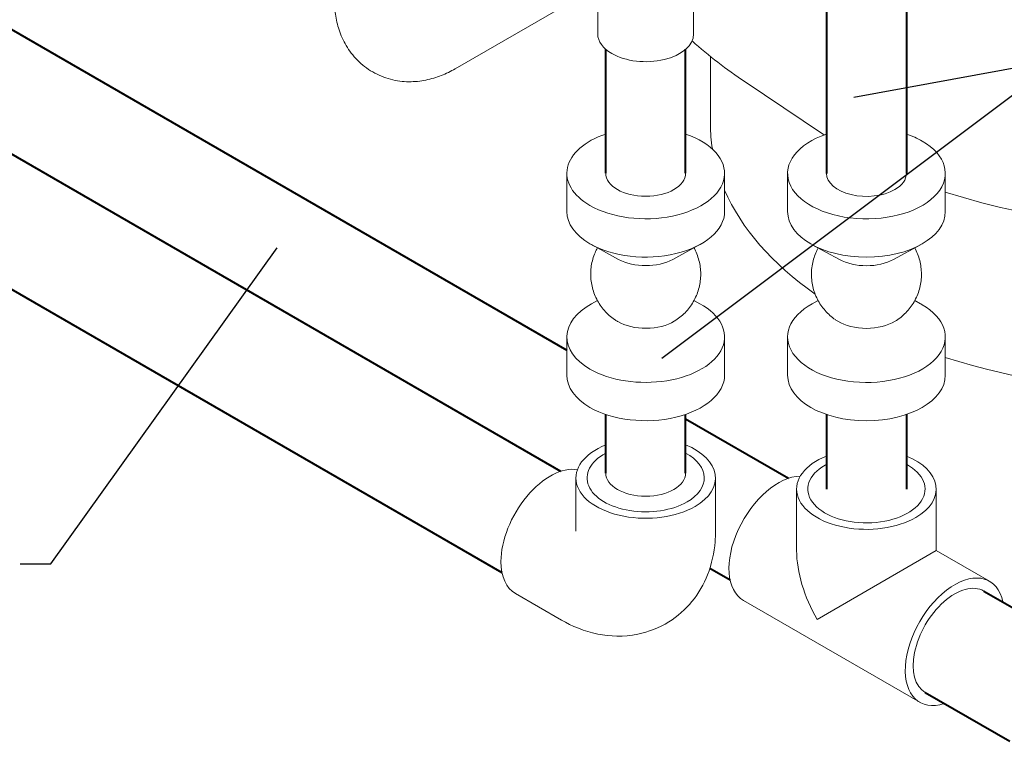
# Model space of a CAD drawing. Extents: x 4114239 to 5838486, y 780458 to 1383318.
# Tile 24 of 231: x 4335631 to 4338436, y 1008542 to 1010597. Entities that reach past the tile are written whole.
import ezdxf

# ---------------------------------------------------------------- set-up
doc = ezdxf.new("R2010")
doc.units = 0
doc.header["$MEASUREMENT"] = 0

msp = doc.modelspace()

# ---------------------------------------------------------------- linework, layer by layer
at = {"linetype": 'Continuous', "lineweight": 40, "extrusion": (5.55112e-17, 0.816497, 0.57735)}
for p, q in [((4337171.8064, 1009310.8369), (4334099.9572, 1011084.3698)), ((4334749.3506, 1011064.6797, 0), (4337189.4259, 1009655.9016, 0)), ((4337004.8655, 1009021.6868, 0), (4333933.0164, 1010795.2198, 0)), ((4337929.0031, 1010722.9203), (4337929.0031, 1010159.5262)), ((4338156.6497, 1010722.9203), (4338156.6497, 1010159.5262, 0)), ((4337300.214, 1010159.7648, 0), (4337300.214, 1010512.8061)), ((4337527.8606, 1010159.7648, 0), (4337527.8606, 1010512.8061, 0)), ((4337300.214, 1009305.8784, 0), (4337300.214, 1009473.0033, 0)), ((4337527.8606, 1009305.8784), (4337527.8606, 1009473.0033, 0)), ((4337527.8606, 1009460.5062, 0), (4337821.1997, 1009291.1468, 0)), ((4337929.0031, 1009472.7647, 0), (4337929.0031, 1009260.3853, 0)), ((4338156.6497, 1009472.7647), (4338156.6497, 1009260.3853, 0)), ((4337596.8881, 1009035.1197, 0), (4337654.2588, 1009001.9967)), ((4338377.4108, 1008970.0182), (4338617.9503, 1008831.1426)), ((4338210.4699, 1008680.8681, 0), (4338451.0094, 1008541.9925, 0))]:
    msp.add_line(p, q, dxfattribs=at)
at = {"color": 0, "linetype": 'Continuous', "lineweight": 0, "extrusion": (5.55112e-17, 0.816497, 0.57735)}
for p, q in [((4337270.0849, 1010687.5773), (4336871.0049, 1010457.1684, 0)), ((4337277.4493, 1010556.3971), (4337277.4493, 1010665.3494, 0)), ((4337550.6253, 1010556.3971), (4337550.6253, 1010665.4425, 0)), ((4337598.6026, 1010297.5367, 0), (4337598.6026, 1010492.337, 0)), ((4337917.3289, 1010272.3594, 0), (4337697.1373, 1010420.1291, 0)), ((4337189.4259, 1010159.7648, 0), (4337189.4259, 1010050.7194)), ((4337638.6486, 1010159.7648, 0), (4337638.6486, 1010050.7194)), ((4337818.215, 1010159.5262, 0), (4337818.215, 1010050.4809)), ((4338267.4377, 1010159.5262, 0), (4338267.4377, 1010050.4809)), ((4337336.8941, 1009914.3784, 0), (4337259.751, 1009956.4751, 0)), ((4337491.1805, 1009914.3784, 0), (4337568.3236, 1009956.4751, 0)), ((4337965.6832, 1009914.1398), (4337888.5401, 1009956.2365)), ((4338119.9696, 1009914.1398), (4338197.1127, 1009956.2365)), ((4337276.4908, 1009797.2231, 0), (4337259.751, 1009788.0882)), ((4337551.5838, 1009797.2231, 0), (4337568.3236, 1009788.0882, 0)), ((4337905.2799, 1009796.9845), (4337888.5401, 1009787.8496, 0)), ((4338180.3729, 1009796.9845, 0), (4338197.1127, 1009787.8496, 0)), ((4337189.4259, 1009693.8438), (4337189.4259, 1009584.7985)), ((4337638.6486, 1009693.8438, 0), (4337638.6486, 1009584.7985, 0)), ((4337818.215, 1009693.6053, 0), (4337818.215, 1009584.56, 0)), ((4338267.4377, 1009693.6053), (4338267.4377, 1009584.56, 0)), ((4337215.2259, 1009291.9712), (4337215.2259, 1009140.7948, 0)), ((4337612.8487, 1009291.9712), (4337612.8487, 1009140.7948)), ((4337844.015, 1009085.2077), (4337844.015, 1009260.3853, 0)), ((4338241.6378, 1009085.2077), (4338241.6378, 1009260.3853, 0)), ((4338241.6378, 1009085.2077, 0), (4337902.2455, 1008889.2594, 0)), ((4338393.3461, 1008997.6189, 0), (4338241.6378, 1009085.2077)), ((4337042.9134, 1008962.9189, 0), (4337173.8361, 1008887.3307)), ((4338194.5346, 1008653.2674, 0), (4337692.3067, 1008943.2288))]:
    msp.add_line(p, q, dxfattribs=at)
msp.add_line((4338595.5649, 1010483.8293), (4338006.4569, 1010375.3523))
at = {"color": 7, "lineweight": 25, "ltscale": 1000}
for points in [[(4338683.073, 1010483.8293), (4338595.5649, 1010483.8293), (4337460.169, 1009632.0897)], [(4335632.0004, 1009047.8702), (4335719.5085, 1009047.8702), (4336364.5018, 1009947.4387)]]:
    msp.add_lwpolyline(points, dxfattribs=at)
at = {"color": 0, "linetype": 'Continuous', "lineweight": 0, "extrusion": (1.13953e-16, 1.66533e-16, -1)}
for start_param, end_param in [(2.35619449, 3.141592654), (0, 2.35619449)]:
    msp.add_ellipse((4337414.0373, 1010556.3971, 0), major_axis=(136.588, 0), ratio=0.577350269, start_param=start_param, end_param=end_param, dxfattribs=at)
at = {"color": 0, "linetype": 'Continuous', "lineweight": 0, "extrusion": (1.38741e-16, 1.11022e-16, -1)}
for centre, major_axis, start_param, end_param in [((4337414.0373, 1010159.7648, 0), (224.6114, 0), 2.35619449, 4.180970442), ((4337414.0373, 1010159.7648, 0), (224.6114, 0), 5.243807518, 8.639379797), ((4337414.0373, 1010050.7194), (224.6114, 0), 2.35619449, 3.141592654), ((4337414.0373, 1010050.7194), (224.6114, 0), 0, 2.35619449), ((4337414.0373, 1009961.5005), (112.3057, 0), 0.813576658, 2.328015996), ((4337414.0373, 1009693.8438), (224.6114, 0), 2.35619449, 3.955169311), ((4337414.0373, 1009693.8438), (224.6114, 0), 5.46960865, 8.639379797), ((4337414.0373, 1009783.0627, 0), (112.3057, 0), 2.35619449, 2.382832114), ((4337414.0373, 1009783.0627, 0), (112.3057, 0), 0.758760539, 2.35619449), ((4337414.0373, 1009584.7985), (224.6114, 0), 2.35619449, 3.141592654), ((4337414.0373, 1009584.7985), (224.6114, 0), 0, 2.35619449)]:
    msp.add_ellipse(centre, major_axis=major_axis, ratio=0.577350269, start_param=start_param, end_param=end_param, dxfattribs=at)
at = {"color": 0, "linetype": 'Continuous', "lineweight": 0, "extrusion": (-1.91698e-17, 1.66533e-16, -1)}
for centre, start_param, end_param in [((4338916.0305, 1010297.5367), 3.051357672, 3.141592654), ((4338916.0305, 1010768.4142, 0), 2.425278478, 2.431143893), ((4338916.0305, 1010297.5367), 0, 2.085546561), ((4338916.0305, 1010768.4142, 0), 0.710448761, 2.085546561), ((4338916.0305, 1010297.5367), 2.455625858, 2.894398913)]:
    msp.add_ellipse(centre, major_axis=(1317.4278, 0), ratio=0.577350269, start_param=start_param, end_param=end_param, dxfattribs=at)
at = {"color": 0, "linetype": 'Continuous', "lineweight": 0, "extrusion": (1.10799e-16, 2.22045e-16, -1)}
for centre, major_axis, start_param, end_param in [((4338042.8264, 1010159.5262, 0), (-224.6114, 0), 2.35619449, 7.322563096), ((4338042.8264, 1010159.5262, 0), (-224.6114, 0), 2.102214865, 2.35619449), ((4338042.8264, 1010050.4809), (-224.6114, 0), 3.141592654, 6.283185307), ((4338042.8264, 1009961.262, 0), (-112.3057, 0), 3.955169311, 5.46960865), ((4338042.8264, 1009693.6053), (-224.6114, 0), 2.35619449, 7.096761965), ((4338042.8264, 1009693.6053), (-224.6114, 0), 2.328015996, 2.35619449), ((4338042.8264, 1009782.8242, 0), (-112.3057, 0), 3.900353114, 5.524424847), ((4338042.8264, 1009584.56), (-224.6114, 0), 3.141592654, 6.283185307)]:
    msp.add_ellipse(centre, major_axis=major_axis, ratio=0.577350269, start_param=start_param, end_param=end_param, dxfattribs=at)
at = {"color": 0, "linetype": 'Continuous', "lineweight": 0, "extrusion": (5.46976e-17, 1.66533e-16, -1)}
for centre, major_axis, start_param, end_param in [((4337414.0373, 1010159.7648, 0), (-113.8233, 0), 3.141592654, 6.283185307), ((4338042.8264, 1010159.5262, 0), (113.8233, 0), 0.785398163, 3.141592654), ((4338042.8264, 1010159.5262, 0), (113.8233, 0), 0, 0.785398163), ((4337414.0373, 1009305.8784), (-113.8233, 0), 3.141592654, 6.283185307)]:
    msp.add_ellipse(centre, major_axis=major_axis, ratio=0.577350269, start_param=start_param, end_param=end_param, dxfattribs=at)
at = {"color": 0, "linetype": 'Continuous', "lineweight": 0, "extrusion": (-2.41957e-17, 2.22045e-16, -1)}
for start_param, end_param in [(0.785398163, 4.102813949), (5.321964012, 7.068583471)]:
    msp.add_ellipse((4337414.0373, 1009291.9712), major_axis=(198.8114, 0), ratio=0.577350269, start_param=start_param, end_param=end_param, dxfattribs=at)
at = {"color": 0, "linetype": 'Continuous', "lineweight": 0, "extrusion": (1.49175e-16, 2.22045e-16, -1)}
for start_param, end_param in [(0.785398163, 3.962143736), (5.462634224, 7.068583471)]:
    msp.add_ellipse((4337414.0373, 1009291.9712), major_axis=(166.9409, 0), ratio=0.577350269, start_param=start_param, end_param=end_param, dxfattribs=at)
at = {"color": 0, "linetype": 'Continuous', "lineweight": 0, "extrusion": (-6.26308e-17, 1.66533e-16, -1)}
for start_param, end_param in [(0.785398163, 4.102813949), (5.321964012, 7.068583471)]:
    msp.add_ellipse((4338042.8264, 1009260.3853, 0), major_axis=(198.8114, 0), ratio=0.577350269, start_param=start_param, end_param=end_param, dxfattribs=at)
at = {"color": 0, "linetype": 'Continuous', "lineweight": 0, "extrusion": (3.89112e-17, 2.3393e-16, -1)}
for centre, start_param, end_param in [((4337142.3191, 1009135.0947, 0), 0.785398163, 2.936473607), ((4337791.7124, 1009115.4046), 0, 2.817910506), ((4337142.3191, 1009135.0947, 0), 0, 0.785398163), ((4338293.9404, 1008825.4431, 0), 5.709109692, 9.998853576)]:
    msp.add_ellipse(centre, major_axis=(-99.4057, -172.1757), ratio=0.577350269, start_param=start_param, end_param=end_param, dxfattribs=at)
at = {"color": 0, "linetype": 'Continuous', "lineweight": 0, "extrusion": (9.36641e-17, 1.66533e-16, -1)}
for start_param, end_param in [(2.321041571, 7.068583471), (0.785398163, 0.820551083)]:
    msp.add_ellipse((4338042.8264, 1009260.3853, 0), major_axis=(-166.9409, 0), ratio=0.577350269, start_param=start_param, end_param=end_param, dxfattribs=at)
at = {"color": 0, "linetype": 'Continuous', "lineweight": 0, "extrusion": (-1.11556e-17, 1.85856e-16, -1)}
msp.add_ellipse((4338042.8264, 1008970.4239, 0), major_axis=(140.5809, -243.4933), ratio=0.577350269, start_param=1.570796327, end_param=2.35619449, dxfattribs=at)
at = {"color": 0, "linetype": 'Continuous', "lineweight": 0, "extrusion": (6.29482e-17, 2.20052e-16, -1)}
msp.add_ellipse((4338293.9404, 1008825.4431, 0), major_axis=(-83.4704, -144.575), ratio=0.577350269, start_param=0, end_param=3.141592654, dxfattribs=at)
at = {"color": 0, "linetype": 'Continuous', "lineweight": 0}
for points, knots in [([(4336636.3851, 1010448.2093, 0), (4336620.326, 1010457.4811), (4336605.5844, 1010468.9765), (4336580.1879, 1010494.6767), (4336569.5254, 1010508.834), (4336552.2574, 1010537.9976, 0), (4336545.6197, 1010552.9967), (4336535.5832, 1010582.8698, 0), (4336532.1692, 1010597.7569, 0), (4336527.7954, 1010627.1191), (4336526.8341, 1010641.6046, 0), (4336526.8341, 1010655.8755, 0)], [2.3561944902, 2.3561944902, 2.3561944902, 2.3561944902, 2.5132741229, 2.5132741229, 2.6703537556, 2.6703537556, 2.8274333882, 2.8274333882, 2.9845130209, 2.9845130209, 3.1415926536, 3.1415926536, 3.1415926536, 3.1415926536]), ([(4336871.0049, 1010457.1684, 0), (4336858.646, 1010450.033, 0), (4336845.6205, 1010443.6227), (4336818.0051, 1010432.7294), (4336803.4055, 1010428.2425, 0), (4336772.5165, 1010421.9978), (4336756.2079, 1010420.2467, 0), (4336722.3176, 1010420.6194, 0), (4336704.7257, 1010422.7748), (4336669.7705, 1010431.9186, 0), (4336652.4443, 1010438.9375), (4336636.3851, 1010448.2093, 0)], [1.5707963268, 1.5707963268, 1.5707963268, 1.5707963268, 1.7278759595, 1.7278759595, 1.8849555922, 1.8849555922, 2.0420352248, 2.0420352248, 2.1991148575, 2.1991148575, 2.3561944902, 2.3561944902, 2.3561944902, 2.3561944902]), ([(4337276.4908, 1009947.3402, 0), (4337274.0179, 1009942.8082), (4337271.7668, 1009938.1498), (4337267.2178, 1009927.411, 0), (4337265.0506, 1009921.253, 0), (4337261.5051, 1009908.7395, 0), (4337260.12, 1009902.3599), (4337258.1569, 1009889.5028), (4337257.5753, 1009883.0005, 0), (4337257.2251, 1009869.9992, 0), (4337257.456, 1009863.475), (4337258.7242, 1009850.5309), (4337259.764, 1009844.086, 0), (4337262.6309, 1009831.3998, 0), (4337264.4635, 1009825.1341, 0), (4337268.8846, 1009812.9025, 0), (4337271.4816, 1009806.913), (4337277.3884, 1009795.3256), (4337280.7096, 1009789.7053), (4337288.0105, 1009778.9417, 0), (4337292.0044, 1009773.7777), (4337300.5862, 1009764.0048), (4337305.1908, 1009759.377), (4337314.9206, 1009750.7463, 0), (4337320.0646, 1009746.7266, 0), (4337327.7559, 1009741.4532, 0), (4337330.1277, 1009739.9195, 0), (4337332.5382, 1009738.4516, 0)], [27.046087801, 27.046087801, 27.046087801, 27.046087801, 32.145621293, 32.145621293, 38.573055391, 38.573055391, 45.000485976, 45.000485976, 51.427914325, 51.427914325, 57.855341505, 57.855341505, 64.282768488, 64.282768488, 70.7101962, 70.7101962, 77.13762566, 77.13762566, 83.565058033, 83.565058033, 89.992494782, 89.992494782, 96.419937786, 96.419937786, 102.847389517, 102.847389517, 105.636964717, 105.636964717, 105.636964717, 105.636964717]), ([(4337495.5363, 1009738.4516), (4337501.0978, 1009741.8383, 0), (4337506.4582, 1009745.5796, 0), (4337516.6453, 1009753.6791), (4337521.4924, 1009758.0521, 0), (4337530.5882, 1009767.3487, 0), (4337534.8544, 1009772.2902), (4337542.7244, 1009782.645, 0), (4337546.3434, 1009788.0783, 0), (4337552.8657, 1009799.3308, 0), (4337555.7815, 1009805.1717), (4337560.8549, 1009817.1474, 0), (4337563.0223, 1009823.3054, 0), (4337566.5683, 1009835.8188), (4337567.9536, 1009842.1984, 0), (4337569.9171, 1009855.0554), (4337570.499, 1009861.5576, 0), (4337570.8495, 1009874.559, 0), (4337570.6189, 1009881.0832, 0), (4337569.3511, 1009894.0273), (4337568.3115, 1009900.4723), (4337565.4451, 1009913.1585), (4337563.6126, 1009919.4243), (4337559.1919, 1009931.6561, 0), (4337556.5951, 1009937.6456, 0), (4337552.9745, 1009944.7488, 0), (4337552.2883, 1009946.0493, 0), (4337551.5837, 1009947.3402)], [0, 0, 0, 0, 6.4358306, 6.4358306, 12.863278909, 12.863278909, 19.290735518, 19.290735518, 25.71818204, 25.71818204, 32.145621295, 32.145621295, 38.573055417, 38.573055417, 45.000486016, 45.000486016, 51.427914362, 51.427914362, 57.855341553, 57.855341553, 64.282768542, 64.282768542, 70.710196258, 70.710196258, 77.137625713, 77.137625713, 78.590201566, 78.590201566, 78.590201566, 78.590201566]), ([(4337905.2799, 1009947.1017, 0), (4337902.807, 1009942.5696, 0), (4337900.5559, 1009937.9113, 0), (4337896.0069, 1009927.1725), (4337893.8397, 1009921.0144), (4337890.2942, 1009908.5009), (4337888.9091, 1009902.1213, 0), (4337886.946, 1009889.2642, 0), (4337886.3644, 1009882.7619, 0), (4337886.0142, 1009869.7606, 0), (4337886.2451, 1009863.2364), (4337887.5133, 1009850.2923), (4337888.5531, 1009843.8474, 0), (4337891.42, 1009831.1613), (4337893.2526, 1009824.8955, 0), (4337897.6737, 1009812.6639, 0), (4337900.2707, 1009806.6744), (4337906.1775, 1009795.0871), (4337909.4987, 1009789.4667, 0), (4337916.7996, 1009778.7032), (4337920.7935, 1009773.5391), (4337929.3753, 1009763.7662), (4337933.98, 1009759.1385, 0), (4337943.7098, 1009750.5077, 0), (4337948.8537, 1009746.488, 0), (4337956.545, 1009741.2146, 0), (4337958.9167, 1009739.681, 0), (4337961.3273, 1009738.213)], [27.046085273, 27.046085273, 27.046085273, 27.046085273, 32.145621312, 32.145621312, 38.573055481, 38.573055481, 45.000486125, 45.000486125, 51.427914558, 51.427914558, 57.85534182, 57.85534182, 64.282768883, 64.282768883, 70.710196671, 70.710196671, 77.137626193, 77.137626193, 83.565058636, 83.565058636, 89.992495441, 89.992495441, 96.41993849, 96.41993849, 102.847390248, 102.847390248, 105.636958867, 105.636958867, 105.636958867, 105.636958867]), ([(4338124.3254, 1009738.213, 0), (4338129.8869, 1009741.5997, 0), (4338135.2473, 1009745.341), (4338145.4344, 1009753.4405), (4338150.2815, 1009757.8136), (4338159.3773, 1009767.1101), (4338163.6435, 1009772.0516), (4338171.5135, 1009782.4064, 0), (4338175.1325, 1009787.8397), (4338181.6548, 1009799.0922), (4338184.5706, 1009804.9331), (4338189.644, 1009816.9089), (4338191.8114, 1009823.0669), (4338195.3574, 1009835.5803), (4338196.7427, 1009841.9598), (4338198.7062, 1009854.8168, 0), (4338199.2881, 1009861.3191, 0), (4338199.6386, 1009874.3205), (4338199.408, 1009880.8446), (4338198.1402, 1009893.7888, 0), (4338197.1006, 1009900.2337), (4338194.2341, 1009912.92), (4338192.4017, 1009919.1858), (4338187.981, 1009931.4175), (4338185.3842, 1009937.4071), (4338181.7636, 1009944.5102), (4338181.0774, 1009945.8107, 0), (4338180.3728, 1009947.1017, 0)], [0, 0, 0, 0, 6.435830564, 6.435830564, 12.863278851, 12.863278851, 19.290735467, 19.290735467, 25.718182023, 25.718182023, 32.145621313, 32.145621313, 38.573055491, 38.573055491, 45.000486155, 45.000486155, 51.42791459, 51.42791459, 57.855341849, 57.855341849, 64.282768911, 64.282768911, 70.710196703, 70.710196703, 77.137626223, 77.137626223, 78.590198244, 78.590198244, 78.590198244, 78.590198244]), ([(4337173.8361, 1008887.3307), (4337204.1947, 1008869.8031, 0), (4337238.3035, 1008855.3697, 0), (4337312.0567, 1008840.4593), (4337351.0698, 1008838.8605), (4337421.4989, 1008853.0434), (4337452.1341, 1008864.8431), (4337505.0136, 1008897.6826, 0), (4337527.5007, 1008917.855, 0), (4337565.2618, 1008963.9727, 0), (4337579.7722, 1008990.0836, 0), (4337602.7226, 1009047.9956), (4337609.0942, 1009079.6825), (4337612.4537, 1009120.4574), (4337612.8487, 1009130.6885), (4337612.8487, 1009140.7948)], [1.570796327, 1.570796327, 1.570796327, 1.570796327, 1.884955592, 1.884955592, 2.164133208, 2.164133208, 2.374753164, 2.374753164, 2.570875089, 2.570875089, 2.785105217, 2.785105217, 3.051021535, 3.051021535, 3.141592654, 3.141592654, 3.141592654, 3.141592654])]:
    msp.add_open_spline(points, degree=3, knots=knots, dxfattribs=at)
msp.add_open_spline([(4337697.1373, 1010420.1291), (4337644.2592, 1010455.6154), (4337593.7592, 1010494.2875, 0), (4337546.2049, 1010536.4974, 0)], degree=3, dxfattribs=at)

doc.saveas('drawing.dxf')
